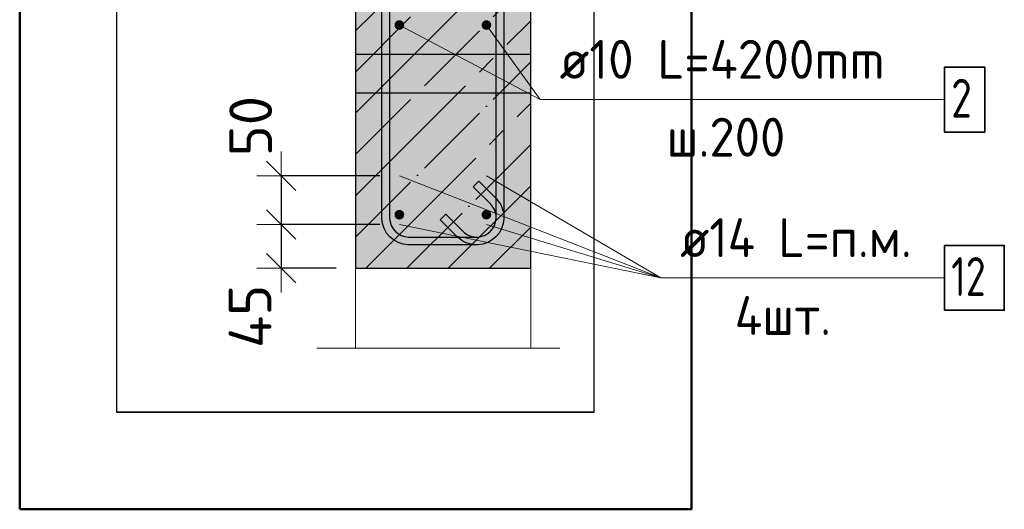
# Model space of a CAD drawing. Header units: millimetres. Extents: x -17997 to 37135, y 45383 to 72408.
# Tile 66 of 67: x 32997 to 34009, y 70057 to 70561. Entities that reach past the tile are written whole.
import ezdxf

# ---------------------------------------------------------------- set-up
doc = ezdxf.new("R2010")
doc.units = ezdxf.units.MM
doc.header["$PDMODE"] = 65
for name, pattern in [('______11', [100, 80, -10, 0, -10]), ('______5', [220, 160, -20, 20, -20]), ('________', [0])]:
    doc.linetypes.add(name, pattern=pattern)
for name, color, linetype, lineweight in [('Standard', 7, 'Continuous', 25), ('Арм.стержн. вертикальными 1', 22, 'Continuous', 35), ('Арм.стержн. Доп. арматура', 180, 'Continuous', 35), ('Арм.стержн. Хомут', 240, 'Continuous', 35), ('Высотная отметка (окна)', 7, 'Continuous', 13), ('Размерная линия_ общее', 7, 'Continuous', 13)]:
    doc.layers.add(name, color=color, linetype=linetype, lineweight=lineweight)
doc.styles.add('ISOCPEUR', font='ISOCPEUR')
doc.dimstyles.new('DIMSTYLE_11', dxfattribs={"dimtxt": 44, "dimasz": 50, "dimexe": 0, "dimexo": 0, "dimgap": 22, "dimtad": 2, "dimdec": 0, "dimrnd": 5, "dimzin": 12, "dimdsep": 46, "dimtxsty": 'ISOCPEUR', "dimblk1": 'ALL_ML_STRICH', "dimblk2": 'ALL_ML_STRICH', "dimsah": 1, "dimcen": 0, "dimclrd": 7, "dimclre": 256, "dimclrt": 7, "dimadec": 0, "dimazin": 0, "dimtfac": 1, "dimtdec": 0, "dimtix": 1, "dimtmove": 2, "dimatfit": 3, "dimfxl": 0, "dimtvp": 1.2, "dimtzin": 0, "dimlwd": 0, "dimlwe": -3, "dimarcsym": 0})

# ---------------------------------------------------------------- blocks, each defined once
blk = doc.blocks.new('ALL_ML_STRICH')
at = {"color": 0, "linetype": 'ByBlock', "lineweight": -2}
for p, q in [((0, -0.5), (0, 0.5)), ((-0.3, -0.3), (0.3, 0.3)), ((-1, 0), (0.5, 0))]:
    blk.add_line(p, q, dxfattribs=at)
blk = doc.blocks.new('*D209')
at = {"layer": 'DEFPOINTS', "color": 7, "linetype": 'Continuous', "lineweight": 13, "transparency": 33554687}
for p in [(33265.7, 70400.1), (33387.2, 70400.1), (33387.2, 70350.1)]:
    blk.add_point(p, dxfattribs=at)
at = {"layer": 'Размерная линия_ общее', "color": 253, "linetype": 'Continuous', "lineweight": -2, "true_color": 0xa0a0a0, "transparency": 33554687}
for p, q in [((33367.2, 70400.1), (33265.7, 70400.1)), ((33367.2, 70350.1), (33265.7, 70350.1))]:
    blk.add_line(p, q, dxfattribs=at)
at = {"layer": 'Размерная линия_ общее', "color": 7, "linetype": 'Continuous', "lineweight": -2, "transparency": 33554687}
blk.add_line((33265.7, 70400.1), (33265.7, 70350.1), dxfattribs=at)
at = {"layer": 'Размерная линия_ общее', "color": 7, "linetype": 'Continuous', "lineweight": 13, "transparency": 33554687, "xscale": 50, "yscale": 50, "zscale": 50}
for p, rotation in [((33265.7, 70400.1), 90), ((33265.7, 70350.1), 270)]:
    blk.add_blockref('ALL_ML_STRICH', p, dxfattribs=dict(at, rotation=rotation))
at = {"layer": 'Размерная линия_ общее', "color": 7, "linetype": 'Continuous', "lineweight": 13, "transparency": 33554687, "insert": (33234.3, 70451.1), "char_height": 44, "width": 88, "attachment_point": 5, "rotation": 90, "style": 'ISOCPEUR'}
blk.add_mtext('\\A1;{50}', dxfattribs=at)
blk = doc.blocks.new('*D210')
at = {"layer": 'DEFPOINTS', "color": 7, "linetype": 'Continuous', "lineweight": 13, "transparency": 33554687}
for p in [(33265.7, 70350.1), (33387.2, 70350.1), (33342.2, 70305.1)]:
    blk.add_point(p, dxfattribs=at)
at = {"layer": 'Размерная линия_ общее', "color": 253, "linetype": 'Continuous', "lineweight": -2, "true_color": 0xa0a0a0, "transparency": 33554687}
for p, q in [((33367.2, 70350.1), (33265.7, 70350.1)), ((33322.2, 70305.1), (33265.7, 70305.1))]:
    blk.add_line(p, q, dxfattribs=at)
at = {"layer": 'Размерная линия_ общее', "color": 7, "linetype": 'Continuous', "lineweight": -2, "transparency": 33554687}
blk.add_line((33265.7, 70350.1), (33265.7, 70305.1), dxfattribs=at)
at = {"layer": 'Размерная линия_ общее', "color": 7, "linetype": 'Continuous', "lineweight": 13, "transparency": 33554687, "xscale": 50, "yscale": 50, "zscale": 50}
for p, rotation in [((33265.7, 70350.1), 90), ((33265.7, 70305.1), 270)]:
    blk.add_blockref('ALL_ML_STRICH', p, dxfattribs=dict(at, rotation=rotation))
at = {"layer": 'Размерная линия_ общее', "color": 7, "linetype": 'Continuous', "lineweight": 13, "transparency": 33554687, "insert": (33233.6, 70255.6), "char_height": 44, "width": 88, "attachment_point": 5, "rotation": 90, "style": 'ISOCPEUR'}
blk.add_mtext('\\A1;{45}', dxfattribs=at)

msp = doc.modelspace()

# ---------------------------------------------------------------- hatches: boundary and pattern name
at = {"layer": 'Standard', "linetype": 'Continuous', "lineweight": -3, "transparency": 33554687}
msp.add_hatch(color=7, dxfattribs=at).paths.add_polyline_path([(33522.2, 70305.1), (33522.2, 70655.1), (33342.2, 70655.1), (33342.2, 70305.1)])
at = {"layer": 'Арм.стержн. вертикальными 1', "linetype": 'Continuous', "lineweight": 50, "transparency": 33554687}
for points in [[(33392.2, 70555.1), (33391.8, 70557), (33390.7, 70558.6), (33389.1, 70559.7), (33387.2, 70560.1), (33385.2, 70559.7), (33383.6, 70558.6), (33382.5, 70557), (33382.2, 70555.1), (33382.5, 70553.2), (33383.6, 70551.5), (33385.2, 70550.5), (33387.2, 70550.1), (33389.1, 70550.5), (33390.7, 70551.5), (33391.8, 70553.2)], [(33481.7, 70555.1), (33481.3, 70557), (33480.2, 70558.6), (33478.6, 70559.7), (33476.7, 70560.1), (33474.8, 70559.7), (33473.2, 70558.6), (33472.1, 70557), (33471.7, 70555.1), (33472.1, 70553.2), (33473.2, 70551.5), (33474.8, 70550.5), (33476.7, 70550.1), (33478.6, 70550.5), (33480.2, 70551.5), (33481.3, 70553.2)], [(33392.2, 70360.1), (33391.8, 70362), (33390.7, 70363.6), (33389.1, 70364.7), (33387.2, 70365.1), (33385.2, 70364.7), (33383.6, 70363.6), (33382.5, 70362), (33382.2, 70360.1), (33382.5, 70358.2), (33383.6, 70356.5), (33385.2, 70355.5), (33387.2, 70355.1), (33389.1, 70355.5), (33390.7, 70356.5), (33391.8, 70358.2)], [(33481.7, 70360.1), (33481.3, 70362), (33480.2, 70363.6), (33478.6, 70364.7), (33476.7, 70365.1), (33474.8, 70364.7), (33473.2, 70363.6), (33472.1, 70362), (33471.7, 70360.1), (33472.1, 70358.2), (33473.2, 70356.5), (33474.8, 70355.5), (33476.7, 70355.1), (33478.6, 70355.5), (33480.2, 70356.5), (33481.3, 70358.2)]]:
    msp.add_hatch(color=4, dxfattribs=at).paths.add_polyline_path(points)
at = {"layer": 'Арм.стержн. Доп. арматура', "linetype": 'Continuous', "lineweight": 50, "transparency": 33554687}
for points in [[(33394.2, 70400.1), (33393.6, 70402.8), (33392.1, 70405.1), (33389.8, 70406.6), (33387.2, 70407.1), (33384.5, 70406.6), (33382.2, 70405.1), (33380.7, 70402.8), (33380.2, 70400.1), (33380.7, 70397.4), (33382.2, 70395.2), (33384.5, 70393.6), (33387.2, 70393.1), (33389.8, 70393.6), (33392.1, 70395.2), (33393.6, 70397.4)], [(33483.7, 70400.1), (33483.2, 70402.8), (33481.6, 70405.1), (33479.4, 70406.6), (33476.7, 70407.1), (33474, 70406.6), (33471.7, 70405.1), (33470.2, 70402.8), (33469.7, 70400.1), (33470.2, 70397.4), (33471.7, 70395.2), (33474, 70393.6), (33476.7, 70393.1), (33479.4, 70393.6), (33481.6, 70395.2), (33483.2, 70397.4)], [(33394.2, 70350.1), (33393.6, 70352.8), (33392.1, 70355.1), (33389.8, 70356.6), (33387.2, 70357.1), (33384.5, 70356.6), (33382.2, 70355.1), (33380.7, 70352.8), (33380.2, 70350.1), (33380.7, 70347.4), (33382.2, 70345.2), (33384.5, 70343.6), (33387.2, 70343.1), (33389.8, 70343.6), (33392.1, 70345.2), (33393.6, 70347.4)], [(33483.7, 70350.1), (33483.2, 70352.8), (33481.6, 70355.1), (33479.4, 70356.6), (33476.7, 70357.1), (33474, 70356.6), (33471.7, 70355.1), (33470.2, 70352.8), (33469.7, 70350.1), (33470.2, 70347.4), (33471.7, 70345.2), (33474, 70343.6), (33476.7, 70343.1), (33479.4, 70343.6), (33481.6, 70345.2), (33483.2, 70347.4)]]:
    msp.add_hatch(color=7, dxfattribs=at).paths.add_polyline_path(points)

# ---------------------------------------------------------------- linework, layer by layer
at = {"color": 52, "linetype": 'Continuous', "lineweight": -3, "transparency": 33554687}
for p, q in [((33096.8, 70157.2), (33096.8, 71137.2)), ((33096.8, 70157.2), (33096.8, 71137.2)), ((33587.5, 70157.2), (33587.5, 71137.2)), ((33587.5, 70157.2), (33587.5, 71137.2)), ((33587.5, 70157.2), (33096.8, 70157.2)), ((33096.8, 70157.2), (33587.5, 70157.2))]:
    msp.add_line(p, q, dxfattribs=at)
at = {"layer": 'Standard', "color": 7, "linetype": '______11', "lineweight": -3, "transparency": 33554687}
for p, q in [((33342.2, 70506.8), (33490.5, 70655.1)), ((33342.2, 70421.9), (33522.2, 70601.9)), ((33342.2, 70337.1), (33522.2, 70517.1)), ((33395, 70305.1), (33522.2, 70432.2)), ((33479.9, 70305.1), (33522.2, 70347.4))]:
    msp.add_line(p, q, dxfattribs=at)
at = {"layer": 'Standard', "color": 7, "linetype": '______5', "lineweight": -3, "transparency": 33554687}
for p, q in [((33342.2, 70549.2), (33448, 70655.1)), ((33342.2, 70464.4), (33522.2, 70644.4)), ((33342.2, 70379.5), (33522.2, 70559.5)), ((33352.6, 70305.1), (33522.2, 70474.7)), ((33437.4, 70305.1), (33522.2, 70389.8))]:
    msp.add_line(p, q, dxfattribs=at)
at = {"layer": 'Standard', "color": 7, "linetype": 'Continuous', "lineweight": 25, "transparency": 33554687}
for p, q in [((33342.2, 70655.1), (33342.2, 70305.1)), ((33522.2, 70305.1), (33522.2, 70655.1)), ((33342.2, 70305.1), (33522.2, 70305.1))]:
    msp.add_line(p, q, dxfattribs=at)
at = {"layer": 'Standard', "color": 7, "linetype": 'Continuous', "lineweight": 13, "transparency": 33554687}
for p, q in [((33387.2, 70555.1), (33531.9, 70478.5)), ((33302.2, 70223), (33552.2, 70223))]:
    msp.add_line(p, q, dxfattribs=at)
at = {"layer": 'Standard', "color": 7, "linetype": '________', "lineweight": 25, "transparency": 33554687}
for p, q in [((33342.2, 70525.1), (33522.2, 70525.1)), ((33522.2, 70485.1), (33342.2, 70485.1))]:
    msp.add_line(p, q, dxfattribs=at)
at = {"layer": 'Standard', "color": 7, "linetype": 'Continuous', "lineweight": 50, "transparency": 33554687}
msp.add_lwpolyline([(32996.8, 70057.2), (33687.5, 70057.2), (33687.5, 71237.2), (32996.8, 71237.2), (32996.8, 70057.2)], dxfattribs=at)
at = {"layer": 'Standard', "color": 7, "linetype": 'Continuous', "lineweight": 13, "transparency": 33554687}
msp.add_lwpolyline([(33342.2, 70305.1), (33522.2, 70305.1), (33522.2, 70223), (33342.2, 70223), (33342.2, 70305.1)], close=True, dxfattribs=at)
at = {"layer": 'Арм.стержн. вертикальными 1', "color": 7, "linetype": 'Continuous', "lineweight": 13, "transparency": 33554687}
msp.add_line((33531.9, 70478.5), (33947.9, 70478.5), dxfattribs=at)
at = {"layer": 'Арм.стержн. вертикальными 1', "color": 7, "linetype": 'Continuous', "lineweight": 35, "transparency": 33554687}
msp.add_lwpolyline([(33947.9, 70445.1), (33989.2, 70445.1), (33989.2, 70511.8), (33947.9, 70511.8), (33947.9, 70445.1)], dxfattribs=at)
at = {"layer": 'Арм.стержн. Доп. арматура', "color": 7, "linetype": 'Continuous', "lineweight": 13, "transparency": 33554687}
for q in [(33387.2, 70400.1), (33476.7, 70400.1), (33387.2, 70350.1), (33476.7, 70350.1), (33947.9, 70295.1)]:
    msp.add_line((33655.9, 70295.1), q, dxfattribs=at)
at = {"layer": 'Арм.стержн. Доп. арматура', "color": 7, "linetype": 'Continuous', "lineweight": 35, "transparency": 33554687}
msp.add_lwpolyline([(33947.9, 70261.8), (34009.2, 70261.8), (34009.2, 70328.5), (33947.9, 70328.5), (33947.9, 70261.8)], dxfattribs=at)
at = {"layer": 'Арм.стержн. Хомут', "color": 40, "linetype": 'Continuous', "lineweight": 25, "transparency": 33554687}
for points in [[(33377.2, 71058.9), (33377.2, 70356.3), (33377.7, 70352.7), (33378.9, 70349.1), (33380.7, 70345.7), (33383, 70343), (33385.8, 70340.7), (33389.1, 70338.8), (33392.8, 70337.6), (33396.4, 70337.1), (33467.5, 70337.1), (33471.1, 70337.6), (33474.7, 70338.8), (33478.1, 70340.7), (33480.8, 70343), (33483.1, 70345.7), (33485, 70349.1), (33486.2, 70352.7), (33486.7, 70356.3), (33486.7, 70357.5), (33486.6, 70359.4), (33486.3, 70361.2), (33485.8, 70363), (33485.2, 70364.8), (33484.4, 70366.4), (33483.4, 70368), (33482.3, 70369.6), (33481.1, 70371), (33463.2, 70388.8), (33468.9, 70394.5), (33487, 70376.4), (33488.6, 70374.5), (33490.1, 70372.4), (33491.5, 70370.2), (33492.6, 70367.8), (33493.4, 70365.4), (33494.1, 70362.9), (33494.5, 70360.3), (33494.7, 70357.8), (33494.7, 70355.8), (33494, 70350.9), (33492.3, 70345.8), (33489.7, 70341.1), (33486.5, 70337.3), (33482.6, 70334.1), (33478, 70331.5), (33472.9, 70329.8), (33468, 70329.1), (33395.8, 70329.1), (33391, 70329.8), (33385.9, 70331.5), (33381.2, 70334.1), (33377.3, 70337.3), (33374.1, 70341.1), (33371.5, 70345.8), (33369.8, 70350.9), (33369.2, 70355.8), (33369.2, 71059.4)], [(33377.2, 71058.9), (33377.2, 70356.3), (33377.7, 70352.7), (33378.9, 70349.1), (33380.7, 70345.7), (33383, 70343), (33385.8, 70340.7), (33389.1, 70338.8), (33392.8, 70337.6), (33396.4, 70337.1), (33467.5, 70337.1), (33471.1, 70337.6), (33474.7, 70338.8), (33478.1, 70340.7), (33480.8, 70343), (33483.1, 70345.7), (33485, 70349.1), (33486.2, 70352.7), (33486.7, 70356.3), (33486.7, 70357.5), (33486.6, 70359.4), (33486.3, 70361.2), (33485.8, 70363), (33485.2, 70364.8), (33484.4, 70366.4), (33483.4, 70368), (33482.3, 70369.6), (33481.1, 70371), (33463.2, 70388.8), (33468.9, 70394.5), (33487, 70376.4), (33488.6, 70374.5), (33490.1, 70372.4), (33491.5, 70370.2), (33492.6, 70367.8), (33493.4, 70365.4), (33494.1, 70362.9), (33494.5, 70360.3), (33494.7, 70357.8), (33494.7, 70355.8), (33494, 70350.9), (33492.3, 70345.8), (33489.7, 70341.1), (33486.5, 70337.3), (33482.6, 70334.1), (33478, 70331.5), (33472.9, 70329.8), (33468, 70329.1), (33395.8, 70329.1), (33391, 70329.8), (33385.9, 70331.5), (33381.2, 70334.1), (33377.3, 70337.3), (33374.1, 70341.1), (33371.5, 70345.8), (33369.8, 70350.9), (33369.2, 70355.8), (33369.2, 71059.4)], [(33494.7, 71059.4), (33494.7, 70355.8), (33494, 70350.9), (33492.3, 70345.8), (33489.7, 70341.1), (33486.5, 70337.3), (33482.6, 70334.1), (33478, 70331.5), (33472.9, 70329.8), (33468, 70329.1), (33466, 70329.1), (33463.5, 70329.3), (33460.9, 70329.7), (33458.4, 70330.4), (33456, 70331.2), (33453.6, 70332.3), (33451.4, 70333.7), (33449.3, 70335.2), (33447.4, 70336.8), (33429.3, 70354.9), (33435, 70360.6)], [(33494.7, 71059.4), (33494.7, 70355.8), (33494, 70350.9), (33492.3, 70345.8), (33489.7, 70341.1), (33486.5, 70337.3), (33482.6, 70334.1), (33478, 70331.5), (33472.9, 70329.8), (33468, 70329.1), (33466, 70329.1), (33463.5, 70329.3), (33460.9, 70329.7), (33458.4, 70330.4), (33456, 70331.2), (33453.6, 70332.3), (33451.4, 70333.7), (33449.3, 70335.2), (33447.4, 70336.8), (33429.3, 70354.9), (33435, 70360.6)], [(33435, 70360.6), (33452.8, 70342.7), (33454.2, 70341.5), (33455.8, 70340.4), (33457.4, 70339.4), (33459, 70338.6), (33460.8, 70338), (33462.6, 70337.5), (33464.4, 70337.2), (33466.3, 70337.1), (33467.5, 70337.1), (33471.1, 70337.6), (33474.7, 70338.8), (33478.1, 70340.7), (33480.8, 70343), (33483.1, 70345.7), (33485, 70349.1), (33486.2, 70352.7), (33486.7, 70356.3), (33486.7, 71058.9)], [(33435, 70360.6), (33452.8, 70342.7), (33454.2, 70341.5), (33455.8, 70340.4), (33457.4, 70339.4), (33459, 70338.6), (33460.8, 70338), (33462.6, 70337.5), (33464.4, 70337.2), (33466.3, 70337.1), (33467.5, 70337.1), (33471.1, 70337.6), (33474.7, 70338.8), (33478.1, 70340.7), (33480.8, 70343), (33483.1, 70345.7), (33485, 70349.1), (33486.2, 70352.7), (33486.7, 70356.3), (33486.7, 71058.9)]]:
    msp.add_lwpolyline(points, dxfattribs=at)
at = {"layer": 'Высотная отметка (окна)', "color": 7, "linetype": 'Continuous', "lineweight": 13, "transparency": 33554687}
msp.add_line((33476.7, 70555.1), (33531.9, 70478.5), dxfattribs=at)

# ---------------------------------------------------------------- texts
at = {"layer": 'Арм.стержн. вертикальными 1', "color": 7, "linetype": 'Continuous', "lineweight": 25, "transparency": 33554687, "char_height": 40, "attachment_point": 7, "style": 'ISOCPEUR'}
for s, insert, width in [('\\W0.96;ø10 L=4200mm ', (33551.9, 70499.8), 395.02), ('\\W0.78;2', (33954.6, 70459.8), 43.521), ('\\W0.95;ш.200 ', (33661.9, 70419.8), 174.933)]:
    msp.add_mtext(s, dxfattribs=dict(at, insert=insert, width=width))
at = {"layer": 'Арм.стержн. Доп. арматура', "color": 7, "linetype": 'Continuous', "lineweight": 25, "transparency": 33554687, "char_height": 40, "attachment_point": 7, "style": 'ISOCPEUR'}
for s, insert, width in [('\\W0.94;ø14 L=п.м.', (33675.9, 70316.5), 270.67), ('\\W0.75;12', (33954.6, 70276.5), 62.971), ('\\W0.95;4шт. ', (33731.9, 70236.5), 158.877)]:
    msp.add_mtext(s, dxfattribs=dict(at, insert=insert, width=width))

# ---------------------------------------------------------------- dimensions: what is measured, and where the dimension line sits
at = {"layer": 'Размерная линия_ общее', "color": 7, "linetype": 'Continuous', "lineweight": 13, "transparency": 33554687}
for base, p1, p2, picture, middle in [((33265.7, 70350.1), (33367.2, 70400.1), (33367.2, 70350.1), '*D209', (33234.3, 70451.1)), ((33265.7, 70305.1), (33367.2, 70350.1), (33322.2, 70305.1), '*D210', (33233.6, 70255.6))]:
    dim = msp.add_linear_dim(base=base, p1=p1, p2=p2, angle=270, dimstyle='DIMSTYLE_11', override={"dimpost": '<>', "dimclrd": 7, "dimclre": 253, "dimclrt": 7, "dimlwd": 0, "dimlwe": 65533}, dxfattribs=at)
    dim.commit()
    dim.dimension.update_dxf_attribs({"geometry": picture, "text_midpoint": middle, "dimtype": 160})

doc.saveas('drawing.dxf')
